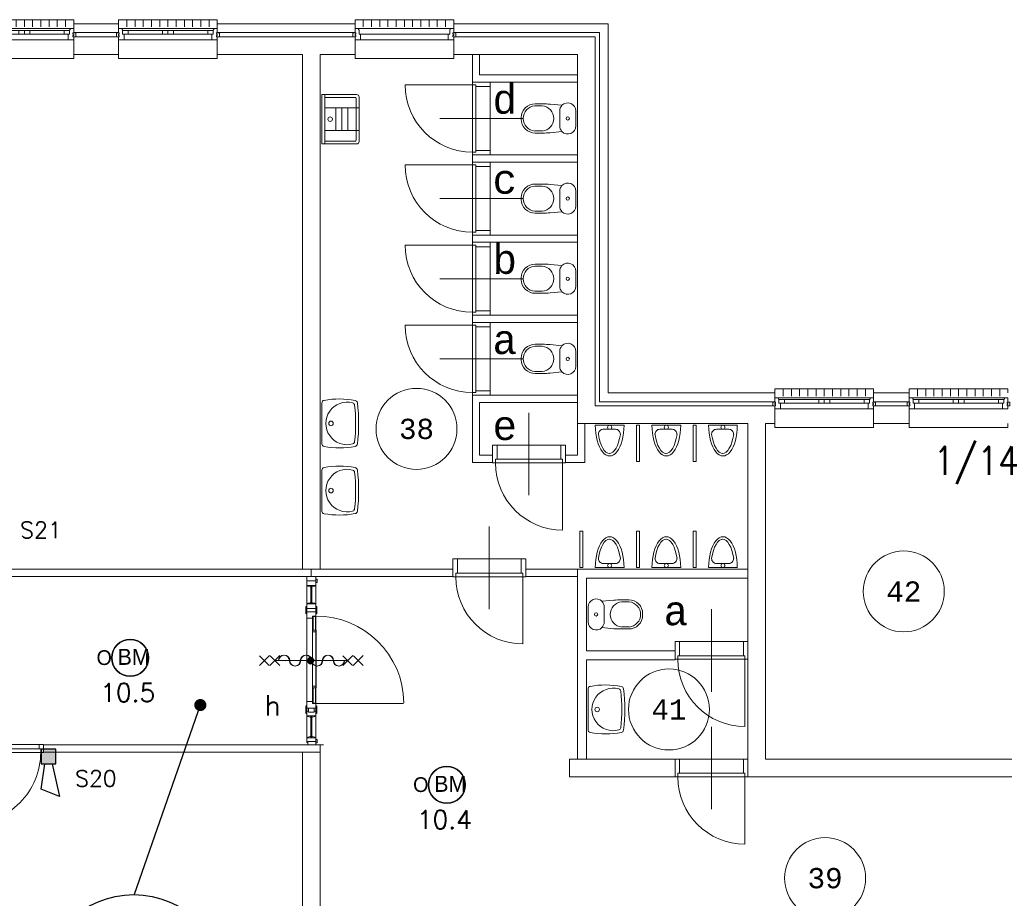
# Model space of a CAD drawing. Header units: millimetres. Extents: x 1890 to 160200, y 5205 to 111580.
# Tile 31 of 51: x 63505 to 75674, y 60747 to 71601. Entities that reach past the tile are written whole.
import ezdxf
from ezdxf.enums import TextEntityAlignment as Align
from ezdxf.xclip import XClip

# ---------------------------------------------------------------- set-up
doc = ezdxf.new("R2010")
doc.units = ezdxf.units.MM
doc.header["$XCLIPFRAME"] = 0
for name, color, linetype in [('BRAND', 1, 'Continuous'), ('DB-waardes', 6, 'Continuous'), ('Xref', 253, 'Continuous'), ('Xref-beg26-1e-verd$0$AL$1A---_ALGEMEEN', 253, 'Continuous'), ('Xref-beg26-1e-verd$0$AM$1A---_ARCERING', 253, 'Continuous'), ('Xref-beg26-1e-verd$0$AT$1A---_TEKST050', 253, 'Continuous'), ('Xref-beg26-1e-verd$0$AT$1A---_TEKST070', 253, 'Continuous')]:
    doc.layers.add(name, color=color, linetype=linetype)
doc.layers.get('Xref').off()
doc.styles.add('ROMANS', font='romans')
doc.styles.add('TXT', font='txt')
doc.styles.add('Xref-beg26-1e-verd$0$MONOTXT', font='MONOTXT')
doc.styles.add('Xref-beg26-1e-verd$0$ROMANS', font='ROMANS')
pattern_1 = [(45, (0, 0), (-10.6066, 10.6066), [])]
pattern_2 = [(315, (0, 0), (7.07107, 7.07107), [])]

# ---------------------------------------------------------------- blocks, each defined once
blk = doc.blocks.new('*O406')
at = {"layer": 'Xref-beg26-1e-verd$0$AL$1A---_ALGEMEEN', "color": 0, "linetype": 'Continuous', "lineweight": 0}
for p, q in [((-565.5, 130), (565.5, 130)), ((-508.33, 240), (-508.33, 150)), ((-406.66, 240), (-406.66, 150)), ((-305, 240), (-305, 150)), ((-203.33, 240), (-203.33, 150)), ((-101.66, 240), (-101.66, 150)), ((0, 240), (0, 150)), ((101.66, 240), (101.66, 150)), ((203.33, 240), (203.33, 150)), ((305, 240), (305, 150)), ((406.66, 240), (406.66, 150)), ((508.33, 240), (508.33, 150)), ((-493, 106), (-67, 106)), ((-493, 63), (-67, 63)), ((67, 106), (493, 106)), ((67, 63), (493, 63)), ((-543, -9), (543, -9))]:
    blk.add_line(p, q, dxfattribs=at)
for points in [[(-610, 190), (-610, 240), (610, 240), (610, 190)], [(-610, -190), (-610, -240), (610, -240), (610, -190)]]:
    blk.add_lwpolyline(points, dxfattribs=at)
for points in [[(-610, -9), (-545.15, -9), (-543, -6.86), (-543, 63), (-560, 63), (-560, 114), (-565.5, 114), (-565.5, 127.78), (-567.72, 130), (-610, 130), (-610, 76), (-601, 76), (-601, 60), (-610, 60), (-610, 46), (-601, 46), (-601, 30), (-610, 30)], [(610, -9), (545.15, -9), (543, -6.86), (543, 63), (560, 63), (560, 114), (565.5, 114), (565.5, 127.78), (567.72, 130), (610, 130), (610, 76), (601, 76), (601, 60), (610, 60), (610, 46), (601, 46), (601, 30), (610, 30)], [(-635, 30), (-601, 30), (-601, 46), (-610, 46), (-610, 60), (-601, 60), (-601, 76), (-635, 76)], [(-560, 106), (-493, 106), (-493, 63), (-560, 63)], [(-67, 106), (0, 106), (0, 63), (-67, 63)], [(67, 106), (0, 106), (0, 63), (67, 63)], [(560, 106), (493, 106), (493, 63), (560, 63)], [(635, 30), (601, 30), (601, 46), (610, 46), (610, 60), (601, 60), (601, 76), (635, 76)]]:
    blk.add_lwpolyline(points, close=True, dxfattribs=at)
blk = doc.blocks.new('*O407')
at = {"layer": 'Xref-beg26-1e-verd$0$AL$1A---_ALGEMEEN', "color": 0, "linetype": 'Continuous', "lineweight": 0}
for p, q in [((-565.5, 130), (565.5, 130)), ((-508.33, 240), (-508.33, 150)), ((-406.66, 240), (-406.66, 150)), ((-305, 240), (-305, 150)), ((-203.33, 240), (-203.33, 150)), ((-101.66, 240), (-101.66, 150)), ((0, 240), (0, 150)), ((101.66, 240), (101.66, 150)), ((203.33, 240), (203.33, 150)), ((305, 240), (305, 150)), ((406.66, 240), (406.66, 150)), ((508.33, 240), (508.33, 150)), ((-493, 106), (-67, 106)), ((-493, 63), (-67, 63)), ((67, 106), (493, 106)), ((67, 63), (493, 63)), ((-543, -9), (543, -9))]:
    blk.add_line(p, q, dxfattribs=at)
for points in [[(-610, 190), (-610, 240), (610, 240), (610, 190)], [(-610, -190), (-610, -240), (610, -240), (610, -190)]]:
    blk.add_lwpolyline(points, dxfattribs=at)
for points in [[(-610, -9), (-545.15, -9), (-543, -6.86), (-543, 63), (-560, 63), (-560, 114), (-565.5, 114), (-565.5, 127.78), (-567.72, 130), (-610, 130), (-610, 76), (-601, 76), (-601, 60), (-610, 60), (-610, 46), (-601, 46), (-601, 30), (-610, 30)], [(610, -9), (545.15, -9), (543, -6.86), (543, 63), (560, 63), (560, 114), (565.5, 114), (565.5, 127.78), (567.72, 130), (610, 130), (610, 76), (601, 76), (601, 60), (610, 60), (610, 46), (601, 46), (601, 30), (610, 30)], [(-635, 30), (-601, 30), (-601, 46), (-610, 46), (-610, 60), (-601, 60), (-601, 76), (-635, 76)], [(-560, 106), (-493, 106), (-493, 63), (-560, 63)], [(-67, 106), (0, 106), (0, 63), (-67, 63)], [(67, 106), (0, 106), (0, 63), (67, 63)], [(560, 106), (493, 106), (493, 63), (560, 63)], [(635, 30), (601, 30), (601, 46), (610, 46), (610, 60), (601, 60), (601, 76), (635, 76)]]:
    blk.add_lwpolyline(points, close=True, dxfattribs=at)
blk = doc.blocks.new('*O416')
at = {"layer": 'Xref-beg26-1e-verd$0$AL$1A---_ALGEMEEN', "color": 0, "linetype": 'Continuous', "lineweight": 0}
for p, q in [((-565.5, 130), (565.5, 130)), ((-508.33, 240), (-508.33, 150)), ((-406.66, 240), (-406.66, 150)), ((-305, 240), (-305, 150)), ((-203.33, 240), (-203.33, 150)), ((-101.66, 240), (-101.66, 150)), ((0, 240), (0, 150)), ((101.66, 240), (101.66, 150)), ((203.33, 240), (203.33, 150)), ((305, 240), (305, 150)), ((406.66, 240), (406.66, 150)), ((508.33, 240), (508.33, 150)), ((-493, 106), (-67, 106)), ((-493, 63), (-67, 63)), ((67, 106), (493, 106)), ((67, 63), (493, 63)), ((-543, -9), (543, -9))]:
    blk.add_line(p, q, dxfattribs=at)
for points in [[(-610, 190), (-610, 240), (610, 240), (610, 190)], [(-610, -190), (-610, -240), (610, -240), (610, -190)]]:
    blk.add_lwpolyline(points, dxfattribs=at)
for points in [[(-610, -9), (-545.15, -9), (-543, -6.86), (-543, 63), (-560, 63), (-560, 114), (-565.5, 114), (-565.5, 127.78), (-567.72, 130), (-610, 130), (-610, 76), (-601, 76), (-601, 60), (-610, 60), (-610, 46), (-601, 46), (-601, 30), (-610, 30)], [(610, -9), (545.15, -9), (543, -6.86), (543, 63), (560, 63), (560, 114), (565.5, 114), (565.5, 127.78), (567.72, 130), (610, 130), (610, 76), (601, 76), (601, 60), (610, 60), (610, 46), (601, 46), (601, 30), (610, 30)], [(-635, 30), (-601, 30), (-601, 46), (-610, 46), (-610, 60), (-601, 60), (-601, 76), (-635, 76)], [(-560, 106), (-493, 106), (-493, 63), (-560, 63)], [(-67, 106), (0, 106), (0, 63), (-67, 63)], [(67, 106), (0, 106), (0, 63), (67, 63)], [(560, 106), (493, 106), (493, 63), (560, 63)], [(635, 30), (601, 30), (601, 46), (610, 46), (610, 60), (601, 60), (601, 76), (635, 76)]]:
    blk.add_lwpolyline(points, close=True, dxfattribs=at)
blk = doc.blocks.new('*O417')
at = {"layer": 'Xref-beg26-1e-verd$0$AL$1A---_ALGEMEEN', "color": 0, "linetype": 'Continuous', "lineweight": 0}
for p, q in [((-565.5, 130), (565.5, 130)), ((-508.33, 240), (-508.33, 150)), ((-406.66, 240), (-406.66, 150)), ((-305, 240), (-305, 150)), ((-203.33, 240), (-203.33, 150)), ((-101.66, 240), (-101.66, 150)), ((0, 240), (0, 150)), ((101.66, 240), (101.66, 150)), ((203.33, 240), (203.33, 150)), ((305, 240), (305, 150)), ((406.66, 240), (406.66, 150)), ((508.33, 240), (508.33, 150)), ((-493, 106), (-67, 106)), ((-493, 63), (-67, 63)), ((67, 106), (493, 106)), ((67, 63), (493, 63)), ((-543, -9), (543, -9))]:
    blk.add_line(p, q, dxfattribs=at)
for points in [[(-610, 190), (-610, 240), (610, 240), (610, 190)], [(-610, -190), (-610, -240), (610, -240), (610, -190)]]:
    blk.add_lwpolyline(points, dxfattribs=at)
for points in [[(-610, -9), (-545.15, -9), (-543, -6.86), (-543, 63), (-560, 63), (-560, 114), (-565.5, 114), (-565.5, 127.78), (-567.72, 130), (-610, 130), (-610, 76), (-601, 76), (-601, 60), (-610, 60), (-610, 46), (-601, 46), (-601, 30), (-610, 30)], [(610, -9), (545.15, -9), (543, -6.86), (543, 63), (560, 63), (560, 114), (565.5, 114), (565.5, 127.78), (567.72, 130), (610, 130), (610, 76), (601, 76), (601, 60), (610, 60), (610, 46), (601, 46), (601, 30), (610, 30)], [(-635, 30), (-601, 30), (-601, 46), (-610, 46), (-610, 60), (-601, 60), (-601, 76), (-635, 76)], [(-560, 106), (-493, 106), (-493, 63), (-560, 63)], [(-67, 106), (0, 106), (0, 63), (-67, 63)], [(67, 106), (0, 106), (0, 63), (67, 63)], [(560, 106), (493, 106), (493, 63), (560, 63)], [(635, 30), (601, 30), (601, 46), (610, 46), (610, 60), (601, 60), (601, 76), (635, 76)]]:
    blk.add_lwpolyline(points, close=True, dxfattribs=at)
blk = doc.blocks.new('*O420')
at = {"layer": 'Xref-beg26-1e-verd$0$AL$1A---_ALGEMEEN', "color": 0, "linetype": 'Continuous', "lineweight": 0}
for p, q in [((-565.5, 130), (565.5, 130)), ((-508.33, 240), (-508.33, 150)), ((-406.66, 240), (-406.66, 150)), ((-305, 240), (-305, 150)), ((-203.33, 240), (-203.33, 150)), ((-101.66, 240), (-101.66, 150)), ((0, 240), (0, 150)), ((101.66, 240), (101.66, 150)), ((203.33, 240), (203.33, 150)), ((305, 240), (305, 150)), ((406.66, 240), (406.66, 150)), ((508.33, 240), (508.33, 150)), ((-543, 63), (543, 63)), ((-543, -9), (543, -9))]:
    blk.add_line(p, q, dxfattribs=at)
for points in [[(-610, 190), (-610, 240), (610, 240), (610, 190)], [(-610, -190), (-610, -240), (610, -240), (610, -190)]]:
    blk.add_lwpolyline(points, dxfattribs=at)
for points in [[(-610, -9), (-545.15, -9), (-543, -6.86), (-543, 63), (-560, 63), (-560, 114), (-565.5, 114), (-565.5, 127.78), (-567.72, 130), (-610, 130), (-610, 76), (-601, 76), (-601, 60), (-610, 60), (-610, 46), (-601, 46), (-601, 30), (-610, 30)], [(610, -9), (545.15, -9), (543, -6.86), (543, 63), (560, 63), (560, 114), (565.5, 114), (565.5, 127.78), (567.72, 130), (610, 130), (610, 76), (601, 76), (601, 60), (610, 60), (610, 46), (601, 46), (601, 30), (610, 30)], [(-635, 30), (-601, 30), (-601, 46), (-610, 46), (-610, 60), (-601, 60), (-601, 76), (-635, 76)], [(635, 30), (601, 30), (601, 46), (610, 46), (610, 60), (601, 60), (601, 76), (635, 76)]]:
    blk.add_lwpolyline(points, close=True, dxfattribs=at)
blk = doc.blocks.new('Xref-beg26-1e-verd$0$ED0881')
at = {"layer": 'Xref-beg26-1e-verd$0$AL$1A---_ALGEMEEN', "color": 0, "linetype": 'Continuous', "lineweight": 0}
for p, q in [((475, -400), (475, 500)), ((915, 0), (35, 0)), ((55, 100), (895, 100)), ((55, 45), (895, 45))]:
    blk.add_line(p, q, dxfattribs=at)
for points in [[(55, 100), (0, 100), (0, 0), (35, 0), (35, 45), (55, 45), (55, 100)], [(950, 0), (915, 0), (915, 45), (895, 45), (895, 100), (950, 100), (950, 0)]]:
    blk.add_lwpolyline(points, close=True, dxfattribs=at)
blk.add_lwpolyline([(35, 0), (35, -880, 0.414214), (915, 0)], format="xyb", dxfattribs=at)
blk = doc.blocks.new('Xref-beg26-1e-verd$0$ED0831')
at = {"layer": 'Xref-beg26-1e-verd$0$AL$1A---_ALGEMEEN', "color": 0, "linetype": 'Continuous', "lineweight": 0}
for p, q in [((450, -400), (450, 620)), ((0, 0), (0, 220)), ((0, 220), (55, 220)), ((55, 220), (845, 220)), ((55, 220), (55, 45)), ((900, 220), (845, 220)), ((845, 220), (845, 45)), ((900, 0), (900, 220)), ((35, 0), (0, 0)), ((55, 45), (35, 45)), ((35, 45), (35, 0)), ((35, 0), (35, -830)), ((865, 0), (35, 0)), ((55, 45), (845, 45)), ((845, 45), (865, 45)), ((865, 45), (865, 0)), ((865, 0), (900, 0))]:
    blk.add_line(p, q, dxfattribs=at)
blk.add_arc((35, 0), 830, 270, 360, dxfattribs=at)
blk = doc.blocks.new('Xref-beg26-1e-verd$0$CLOS02')
at = {"layer": 'Xref-beg26-1e-verd$0$AL$1A---_ALGEMEEN', "color": 0, "linetype": 'Continuous', "lineweight": 0}
for p, q in [((-92, -220), (92, -220)), ((-155, -528), (-155, -436)), ((155, -528), (155, -436)), ((-1, -670), (1, -670))]:
    blk.add_line(p, q, dxfattribs=at)
blk.add_lwpolyline([(-176, -338), (-162, -192, -0.674333), (-92, -20), (92, -20, -0.674333), (162, -192), (176, -338, -0.023285), (180, -431), (180, -525, -0.414214), (10, -695), (-10, -695, -0.414214), (-180, -525), (-180, -431, -0.023285), (-176, -338)], format="xyb", dxfattribs=at)
blk.add_circle((0, -120), 20, dxfattribs=at)
for centre, radius, start, end in [((-92, -120), 100, 225.9727, 270), ((92, -120), 100, 270, 314.0273), ((0, -450), 156, 4.9264, 175.0736), ((0, -514), 156, 184.9259, 355.0741)]:
    blk.add_arc(centre, radius, start, end, dxfattribs=at)
blk = doc.blocks.new('Xref-beg26-1e-verd$0$UG61')
at = {"layer": 'Xref-beg26-1e-verd$0$AL$1A---_ALGEMEEN', "color": 0, "linetype": 'Continuous', "lineweight": 0}
for p, q in [((305, -20), (-305, -20)), ((-305, -20), (-305, -450)), ((305, -55), (-305, -55)), ((-270, -435), (-270, -55)), ((-140, -55), (-140, -480)), ((140, -55), (140, -480)), ((270, -55), (270, -435)), ((305, -450), (305, -20)), ((140, -192), (-140, -192)), ((140, -268), (-140, -268)), ((140, -342), (-140, -342)), ((-275, -480), (275, -480)), ((260, -445), (-260, -445))]:
    blk.add_line(p, q, dxfattribs=at)
blk.add_circle((-1, -122), 28.1, dxfattribs=at)
for centre, radius, start, end in [((-275, -450), 30, 180, 270), ((-260, -435), 10, 180, 270), ((260, -435), 10, 270, 360), ((275, -450), 30, 270, 360)]:
    blk.add_arc(centre, radius, start, end, dxfattribs=at)
blk = doc.blocks.new('Xref-beg26-1e-verd$0$WT01')
at = {"layer": 'Xref-beg26-1e-verd$0$AL$1A---_ALGEMEEN', "color": 0, "linetype": 'Continuous', "lineweight": 0}
blk.add_line((-253, -20), (253, -20), dxfattribs=at)
blk.add_circle((0, -133), 28.1, dxfattribs=at)
for centre, radius, start, end in [((766, -236), 1068, 169.7983, 190.5514), ((-253, -53), 33, 90, 169.9973), ((0, -332), 263, 344.8667, 195.1333), ((253, -53), 33, 10.0027, 90), ((-766, -236), 1068, 349.4486, 10.2017), ((-252, -426), 33, 190.3455, 263.1425), ((0, 1669), 2144, 263.1425, 276.8575), ((-222, -392), 33, 195.1333, 263.9582), ((0, 1707), 2144, 263.9582, 276.0418), ((222, -392), 33, 276.0418, 344.8667), ((252, -426), 33, 276.8575, 349.6545)]:
    blk.add_arc(centre, radius, start, end, dxfattribs=at)
blk = doc.blocks.new('Xref-beg26-1e-verd$0$URIN03')
at = {"layer": 'Xref-beg26-1e-verd$0$AL$1A---_ALGEMEEN', "color": 0, "linetype": 'Continuous', "lineweight": 0}
for p, q in [((-177, -50), (-178, -50)), ((178, -50), (177, -50))]:
    blk.add_line(p, q, dxfattribs=at)
blk.add_lwpolyline([(-178, -20), (178, -20)], dxfattribs=at)
for points in [[(7, -70), (-72, -70, 0.414214), (-132, -130), (-132, -133)], [(0, -70), (80, -70, -0.414214), (140, -130), (140, -133)]]:
    blk.add_lwpolyline(points, format="xyb", dxfattribs=at)
blk.add_circle((0, -45), 25, dxfattribs=at)
for centre, major_axis, ratio, start_param, end_param in [((0, -20), (0, -380), 0.467105, 4.712389, 7.853982), ((7, -20), (0, -350), 0.421429, 5.041111, 6.283185), ((0, -20), (0, -350), 0.421429, 0, 1.242074)]:
    blk.add_ellipse(centre, major_axis=major_axis, ratio=ratio, start_param=start_param, end_param=end_param, dxfattribs=at)
blk = doc.blocks.new('*O550')
at = {"layer": 'Xref-beg26-1e-verd$0$AL$1A---_ALGEMEEN', "color": 0, "linetype": 'Continuous', "lineweight": 0}
blk.add_lwpolyline([(0, -407, 1), (0, -271, -1), (0, -136, 1), (0, 0, -1), (0, 136, 1), (0, 271, -1), (0, 407)], format="xyb", dxfattribs=at)
blk = doc.blocks.new('Xref-beg26-1e-verd$0$BRW00')
at = {"layer": 'Xref-beg26-1e-verd$0$AL$1A---_ALGEMEEN', "color": 0, "linetype": 'Continuous', "lineweight": 0}
blk.add_blockref('*O550', (0, 0), dxfattribs=at)
blk = doc.blocks.new('*O570')
at = {"layer": 'Xref-beg26-1e-verd$0$AL$1A---_ALGEMEEN', "color": 0, "linetype": 'Continuous', "lineweight": 0}
for p, q in [((-518.58, 61.43), (-641.42, -61.42)), ((-520.81, -59.18), (-639.19, 59.2)), ((-388.58, 61.43), (-511.42, -61.42)), ((-390.81, -59.18), (-509.19, 59.2)), ((-450, 0.01), (450, 0.01)), ((511.42, 61.43), (388.58, -61.42)), ((509.19, -59.18), (390.81, 59.2)), ((641.42, 61.43), (518.58, -61.42)), ((639.19, -59.18), (520.81, 59.2))]:
    blk.add_line(p, q, dxfattribs=at)
at = {"layer": 'Xref-beg26-1e-verd$0$AL$1A---_ALGEMEEN', "color": 0, "linetype": 'Continuous', "lineweight": 0, "yscale": -1, "rotation": 270}
blk.add_blockref('Xref-beg26-1e-verd$0$BRW00', (5, 0.01), dxfattribs=at)
blk = doc.blocks.new('*O569')
at = {"layer": 'Xref-beg26-1e-verd$0$AM$1A---_ARCERING', "linetype": 'Continuous', "lineweight": 0}
h = blk.add_hatch(dxfattribs=at)
h.set_pattern_fill('_USER', color=256, scale=15, angle=45, style=0, pattern_type=0)
h.set_pattern_definition(pattern_1)
edge = h.paths.add_edge_path()
edge.add_arc((-260, 0), 42.4, 0, 360)
h.dxf.unprotected_set("ltscale", 0)
h = blk.add_hatch(dxfattribs=at)
h.set_pattern_fill('_USER', color=256, scale=15, angle=45, style=0, pattern_type=0)
h.set_pattern_definition(pattern_1)
edge = h.paths.add_edge_path()
edge.add_arc((-260, 0), 42.4, 0, 360)
h.dxf.unprotected_set("ltscale", 0)
h = blk.add_hatch(dxfattribs=at)
h.set_pattern_fill('_USER', color=256, scale=10, angle=315, style=0, pattern_type=0)
h.set_pattern_definition(pattern_2)
edge = h.paths.add_edge_path()
edge.add_arc((-260, 0), 42.4, 0, 360)
h.dxf.unprotected_set("ltscale", 0)
h = blk.add_hatch(dxfattribs=at)
h.set_pattern_fill('_USER', color=256, scale=10, angle=315, style=0, pattern_type=0)
h.set_pattern_definition(pattern_2)
edge = h.paths.add_edge_path()
edge.add_arc((-260, 0), 42.4, 0, 360)
h.dxf.unprotected_set("ltscale", 0)
at = {"layer": 'Xref-beg26-1e-verd$0$AL$1A---_ALGEMEEN', "color": 0, "linetype": 'Continuous', "lineweight": 0}
for p, q in [((-100.01, 1040), (-387.48, 1040)), ((-307.75, -954), (-307.75, 928)), ((-193.75, -954), (-193.75, 928)), ((-307.75, -506), (-307.75, 524)), ((-237.25, -317.25), (-237.25, 354)), ((-192.25, -317.25), (-192.25, 354)), ((-700.75, 0), (199.25, 0)), ((888.57, -530), (-194.75, -530)), ((-100.01, -1040), (-387.48, -1040))]:
    blk.add_line(p, q, dxfattribs=at)
for points in [[(-215.75, 984), (-193.75, 984), (-193.75, 1040), (-307.75, 1040), (-307.75, 984), (-285.75, 984)], [(-234.75, 374), (-234.75, 548), (-194.75, 548), (-194.75, 374)], [(-229.75, 374), (-229.75, 543), (-199.75, 543), (-199.75, 374)], [(-194.75, -337.25), (-194.75, -530), (-234.75, -530), (-234.75, -337.25)], [(-199.75, -337.25), (-199.75, -525), (-229.75, -525), (-229.75, -337.25)], [(-215.75, -626), (-193.75, -626), (-193.75, -682), (-307.75, -682), (-307.75, -626), (-285.75, -626)]]:
    blk.add_lwpolyline(points, dxfattribs=at)
for points in [[(-193.75, 928), (-307.75, 928), (-307.75, 984), (-292.75, 984), (-292.75, 984), (-193.75, 984)], [(-193.75, 700), (-307.75, 700), (-307.75, 644), (-292.75, 644), (-292.75, 644), (-193.75, 644)], [(-307.75, 524), (-307.75, 604), (-193.75, 604), (-193.75, 549), (-235.75, 549), (-235.75, 524)], [(-307.75, -506), (-307.75, -586), (-193.75, -586), (-193.75, -531), (-235.75, -531), (-235.75, -506)]]:
    blk.add_lwpolyline(points, close=True, dxfattribs=at).dxf.unprotected_set("ltscale", 0)
for points in [[(-193.75, 1004), (-193.75, 964), (-178.75, 964), (-178.75, 1004)], [(-292.75, 928), (-257.75, 928), (-257.75, 913), (-266.75, 913), (-292.75, 918)], [(-243.75, 700), (-243.75, 928), (-257.75, 928), (-257.75, 700)], [(-208.75, 928), (-243.75, 928), (-243.75, 913), (-234.75, 913), (-208.75, 918)], [(-307.75, 574), (-307.75, 644), (-307.75, 674), (-319.75, 668), (-319.75, 580)], [(-292.75, 700), (-257.75, 700), (-257.75, 715), (-266.75, 715), (-292.75, 710)], [(-208.75, 700), (-243.75, 700), (-243.75, 715), (-234.75, 715), (-208.75, 710)], [(-193.75, 574), (-193.75, 644), (-193.75, 674), (-181.75, 668), (-181.75, 580)], [(-192.25, 354), (-192.25, 374), (-237.25, 374), (-237.25, 354)], [(-192.25, -337.25), (-192.25, -317.25), (-237.25, -317.25), (-237.25, -337.25)], [(-307.75, -556), (-307.75, -626), (-307.75, -656), (-319.75, -650), (-319.75, -562)], [(-285.75, -636), (-285.75, -586), (-215.75, -586), (-215.75, -636)], [(-193.75, -556), (-193.75, -626), (-193.75, -656), (-181.75, -650), (-181.75, -562)], [(-292.75, -682), (-257.75, -682), (-257.75, -697), (-266.75, -697), (-292.75, -692)], [(-243.75, -954), (-243.75, -682), (-257.75, -682), (-257.75, -954)], [(-208.75, -682), (-243.75, -682), (-243.75, -697), (-234.75, -697), (-208.75, -692)], [(-193.75, -954), (-307.75, -954), (-307.75, -1010), (-292.75, -1010), (-292.75, -1000), (-193.75, -1000)], [(-292.75, -954), (-257.75, -954), (-257.75, -939), (-266.75, -939), (-292.75, -944)], [(-208.75, -954), (-243.75, -954), (-243.75, -939), (-234.75, -939), (-208.75, -944)], [(-292.75, -1040), (-292.75, -1000), (-193.75, -1000), (-193.75, -1040)], [(-193.75, -1014), (-193.75, -974), (-178.75, -974), (-178.75, -1014)]]:
    blk.add_lwpolyline(points, close=True, dxfattribs=at)
blk.add_arc((-186.69, -530.85), 1078.88, 0.428044, 90.428044, dxfattribs=at)
blk.add_blockref('*O570', (-250.75, -0.01), dxfattribs=at)
at = {"layer": 'Xref-beg26-1e-verd$0$AL$1A---_ALGEMEEN', "color": 0, "linetype": 'Continuous', "lineweight": 0, "yscale": -1, "rotation": 90}
blk.add_blockref('Xref-beg26-1e-verd$0$BRW00', (-250.75, 0), dxfattribs=at)
blk = doc.blocks.new('Xref-beg26-1e-verd')
at = {"layer": 'Xref-beg26-1e-verd$0$AL$1A---_ALGEMEEN', "linetype": 'Continuous', "lineweight": 0}
blk.add_line((146062.42, 59236.73), (145947.42, 59236.73), dxfattribs=at)
for points in [[(137395.42, 64176.73), (137950.42, 64176.73), (137950.42, 64066.73), (137395.42, 64066.73)], [(139170.42, 64066.73), (140872.42, 64066.73), (140872.42, 64176.73), (139170.42, 64176.73)], [(142092.42, 64176.73), (144002.42, 64176.73), (144002.42, 59616.73), (146062.42, 59616.73), (146062.42, 59506.73), (143892.42, 59506.73), (143892.42, 64066.73), (142092.42, 64066.73)], [(137395.42, 64016.73), (137950.42, 64016.73), (137950.42, 63796.73), (137395.42, 63796.73)], [(139170.42, 64016.73), (140872.42, 64016.73), (140872.42, 63796.73), (140442.42, 63796.73), (140442.42, 57439.23), (140222.42, 57439.23), (140222.42, 63796.73), (139170.42, 63796.73)], [(142092.42, 64016.73), (143842.42, 64016.73), (143842.42, 59456.73), (146062.42, 59456.73), (146062.42, 59236.73), (145947.42, 59236.73), (145947.42, 55091.73), (149362.42, 55091.73), (149362.42, 55871.73), (149472.42, 55871.73), (149472.42, 55091.73), (149522.42, 55091.73), (149522.42, 55871.73), (149742.42, 55871.73), (149742.42, 54871.73), (145727.42, 54871.73), (145727.42, 59236.73), (143622.42, 59236.73), (143622.42, 63796.73), (142092.42, 63796.73)], [(142412.42, 63796.73), (142322.42, 63796.73), (142322.42, 63456.73), (143622.42, 63456.73), (143622.42, 63546.73), (142412.42, 63546.73)], [(143622.42, 62466.73), (142322.42, 62466.73), (142322.42, 62556.73), (143622.42, 62556.73)], [(143622.42, 61476.73), (142322.42, 61476.73), (142322.42, 61566.73), (143622.42, 61566.73)], [(143622.42, 60486.73), (142322.42, 60486.73), (142322.42, 60576.73), (143622.42, 60576.73)], [(143622.42, 59586.73), (142322.42, 59586.73), (142322.42, 58756.73), (142572.42, 58756.73), (142572.42, 58846.73), (142412.42, 58846.73), (142412.42, 59496.73), (143622.42, 59496.73)], [(147282.42, 59506.73), (147722.42, 59506.73), (147722.42, 59616.73), (147282.42, 59616.73)], [(147282.42, 59236.73), (147722.42, 59236.73), (147722.42, 59456.73), (147282.42, 59456.73)], [(143622.42, 59236.73), (143712.42, 59236.73), (143712.42, 58756.73), (143472.42, 58756.73), (143472.42, 58846.73), (143622.42, 58846.73)], [(144389.92, 58766.73), (144389.92, 59216.73), (144349.92, 59216.73), (144349.92, 58766.73)], [(145089.92, 58766.73), (145089.92, 59216.73), (145049.92, 59216.73), (145049.92, 58766.73)], [(143689.92, 57909.23), (143689.92, 57459.23), (143649.92, 57459.23), (143649.92, 57909.23)], [(144389.92, 57909.23), (144389.92, 57459.23), (144349.92, 57459.23), (144349.92, 57909.23)], [(145089.92, 57909.23), (145089.92, 57459.23), (145049.92, 57459.23), (145049.92, 57909.23)], [(140332.42, 57439.23), (136347.42, 57439.23), (136347.42, 57349.23), (140332.42, 57349.23)], [(140332.42, 57349.23), (142082.42, 57349.23), (142082.42, 57439.23), (140332.42, 57439.23)], [(142982.42, 57349.23), (143622.42, 57349.23), (143622.42, 57439.23), (142982.42, 57439.23)], [(143622.42, 57439.23), (145727.42, 57439.23), (145727.42, 57329.23), (143732.42, 57329.23), (143732.42, 56429.73), (144827.42, 56429.73), (144827.42, 56319.73), (143732.42, 56319.73), (143732.42, 55091.73), (143622.42, 55091.73)], [(140442.42, 55269.23), (137022.42, 55269.23), (137022.42, 55179.23), (140442.42, 55179.23)], [(140222.42, 55179.23), (140442.42, 55179.23), (140442.42, 48821.73), (140982.42, 48821.73), (140982.42, 48601.73), (139170.42, 48601.73), (139170.42, 48821.73), (140222.42, 48821.73)], [(143522.42, 54871.73), (144827.42, 54871.73), (144827.42, 55091.73), (143522.42, 55091.73)]]:
    blk.add_lwpolyline(points, close=True, dxfattribs=at)
for centre in [(141632.4169, 59171.73475), (147654.92, 57164.23), (144752.41403, 55705.73062), (146682.41582, 53621.73125)]:
    blk.add_circle(centre, 500, dxfattribs=at)
for name, p in [('*O406', (136785.42, 63986.73)), ('*O407', (138560.42, 63986.73)), ('*O420', (141482.42, 63986.73)), ('*O417', (146672.42, 59426.73)), ('*O416', (148332.42, 59426.73)), ('*O569', (140583.17, 56309.23)), ('Xref-beg26-1e-verd$0$ED0881', (136072.42, 55174.23))]:
    blk.add_blockref(name, p, dxfattribs=at)
for name, p, rotation in [('Xref-beg26-1e-verd$0$ED0831', (142322.42, 63456.73), 270), ('Xref-beg26-1e-verd$0$ED0831', (142322.42, 62466.73), 270), ('Xref-beg26-1e-verd$0$ED0831', (142322.42, 61476.73), 270), ('Xref-beg26-1e-verd$0$ED0831', (142322.42, 60486.73), 270), ('Xref-beg26-1e-verd$0$WT01', (140442.42, 59239.23), 90), ('Xref-beg26-1e-verd$0$WT01', (140442.42, 58409.23), 90), ('Xref-beg26-1e-verd$0$URIN03', (144019.92, 57439.23), 180), ('Xref-beg26-1e-verd$0$URIN03', (144719.92, 57439.23), 180), ('Xref-beg26-1e-verd$0$URIN03', (145419.92, 57439.23), 180), ('Xref-beg26-1e-verd$0$CLOS02', (143732.42, 56879.48), 90), ('Xref-beg26-1e-verd$0$WT01', (143732.42, 55705.73), 90)]:
    blk.add_blockref(name, p, dxfattribs=dict(at, rotation=rotation))
at = {"layer": 'Xref-beg26-1e-verd$0$AL$1A---_ALGEMEEN', "linetype": 'Continuous', "lineweight": 0, "yscale": -1}
for name, p, rotation in [('Xref-beg26-1e-verd$0$UG61', (140442.42, 62996.73), 270), ('Xref-beg26-1e-verd$0$CLOS02', (143622.42, 63006.73), 90), ('Xref-beg26-1e-verd$0$CLOS02', (143622.42, 62016.73), 90), ('Xref-beg26-1e-verd$0$CLOS02', (143622.42, 61026.73), 90), ('Xref-beg26-1e-verd$0$CLOS02', (143622.42, 60036.73), 90), ('Xref-beg26-1e-verd$0$ED0831', (143472.42, 58751.73), 180), ('Xref-beg26-1e-verd$0$URIN03', (144019.92, 59236.73), 180), ('Xref-beg26-1e-verd$0$URIN03', (144719.92, 59236.73), 180), ('Xref-beg26-1e-verd$0$URIN03', (145419.92, 59236.73), 180), ('Xref-beg26-1e-verd$0$ED0831', (142982.42, 57344.23), 180), ('Xref-beg26-1e-verd$0$ED0831', (145727.42, 56324.73), 180), ('Xref-beg26-1e-verd$0$ED0831', (145727.42, 54871.73), 180)]:
    blk.add_blockref(name, p, dxfattribs=dict(at, rotation=rotation))
at = {"layer": 'Xref-beg26-1e-verd$0$AT$1A---_TEKST050', "linetype": 'Continuous', "lineweight": 0, "style": 'Xref-beg26-1e-verd$0$MONOTXT'}
for s, p in [('38', (141632.4, 59171.72)), ('42', (147654.91, 57164.22)), ('41', (144752.39, 55705.71)), ('39', (146682.4, 53621.72))]:
    blk.add_text(s, height=250.00002, dxfattribs=at).set_placement(p, align=Align.MIDDLE)
at = {"layer": 'Xref-beg26-1e-verd$0$AT$1A---_TEKST050', "linetype": 'Continuous', "lineweight": 0, "style": 'Xref-beg26-1e-verd$0$ROMANS'}
blk.add_text('h', height=250.00002, dxfattribs=at).set_placement((139750.61, 55755.46), align=Align.MIDDLE_LEFT)
at = {"layer": 'Xref-beg26-1e-verd$0$AT$1A---_TEKST070', "linetype": 'Continuous', "lineweight": 0, "style": 'Xref-beg26-1e-verd$0$MONOTXT'}
for s, p in [('d', (142571.94, 63241.89)), ('c', (142571.94, 62251.89)), ('b', (142571.94, 61261.89)), ('a', (142571.94, 60271.89)), ('e', (142571.94, 59209.42)), ('a', (144686.49, 56921.49))]:
    blk.add_text(s, height=349.99998, dxfattribs=at).set_placement(p, align=Align.MIDDLE_LEFT)
at = {"layer": 'Xref-beg26-1e-verd$0$AT$1A---_TEKST070', "linetype": 'Continuous', "lineweight": 0, "style": 'Xref-beg26-1e-verd$0$ROMANS', "width": 0.857143}
blk.add_text('1/14 ', height=349.99998, dxfattribs=at).set_placement((148022.9, 58605.44))
blk = doc.blocks.new('BR-OPT-M')
at = {"layer": 'BRAND', "color": 0}
blk.add_lwpolyline([(1.75, 0, 1), (-1.75, 0, 1)], format="xyb", close=True, dxfattribs=at)
blk.add_circle((0, 0), 1.75, dxfattribs=at)
for start, end in [(0, 180), (180, 0)]:
    blk.add_arc((0, 0), 1.75, start, end, dxfattribs=at)
at = {"layer": 'BRAND', "color": 0, "style": 'TXT'}
blk.add_text('O', height=1.4, dxfattribs=at).set_placement((-3.202, -0.678))
at = {"layer": 'BRAND', "color": 0, "insert": (-1.199, 0.857), "char_height": 1.5216, "width": 4.01713, "attachment_point": 1, "style": 'TXT'}
blk.add_mtext('BM', dxfattribs=at)
at = {"layer": 'BRAND', "color": 0, "style": 'ROMANS'}
blk.add_attdef('ION1-B', text='', height=1.75, dxfattribs=at).set_placement((-0.235, -2.428), align=Align.TOP_CENTER)
blk = doc.blocks.new('SWHOOP')
at = {"layer": 'BRAND', "color": 0}
for p, q in [((3, 0.75), (9.75, 2.25)), ((9.75, 2.25), (8.25, -1.5)), ((3, 1.5), (0, 1.5)), ((3, -1.5), (3, 1.5)), ((0, -1.5), (3, -1.5)), ((8.25, -1.5), (3, -0.75))]:
    blk.add_line(p, q, dxfattribs=at)
at = {"layer": 'BRAND'}
blk.add_line((0, 1.5), (0, -1.5), dxfattribs=at)
at = {"layer": 'BRAND', "color": 0}
blk.add_solid([(0, -1.5), (3, -1.5), (0, 1.5), (3, 1.5)], dxfattribs=at)

msp = doc.modelspace()

# ---------------------------------------------------------------- linework, layer by layer
at = {"layer": 'DB-waardes'}
msp.add_line((65737, 63134), (64920, 60793), dxfattribs=at)
at = {"layer": 'DB-waardes', "const_width": 75}
msp.add_lwpolyline([(65700, 63134, 1), (65775, 63134, 1)], format="xyb", close=True, dxfattribs=at)
at = {"layer": 'DB-waardes'}
msp.add_circle((64914, 59662), 1130, dxfattribs=at)

# ---------------------------------------------------------------- block references
at = {"layer": 'BRAND', "xscale": 130, "yscale": 130, "zscale": 130}
for p, values in [((64871, 63717), {'ION1-B': '10.5'}), ((68784, 62148), {'ION1-B': '10.4'})]:
    msp.add_blockref('BR-OPT-M', p, dxfattribs=at).add_auto_attribs(values)
at = {"layer": 'BRAND', "xscale": 60, "yscale": 60, "zscale": 60, "rotation": 270}
msp.add_blockref('SWHOOP', (63860, 62589), dxfattribs=at)
at = {"layer": 'Xref'}
ref = msp.add_blockref('Xref-beg26-1e-verd', (-73223, 7374), dxfattribs=at)
XClip(ref).set_block_clipping_path([(79179.92, 42876.73), (160997.859777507, 70921.1478704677)])

# ---------------------------------------------------------------- texts
at = {"layer": 'BRAND', "style": 'ROMANS'}
for s, p in [('S21', (63510, 65197)), ('S20', (64190, 62127))]:
    msp.add_text(s, height=200, dxfattribs=at).set_placement(p)

doc.saveas('drawing.dxf')
